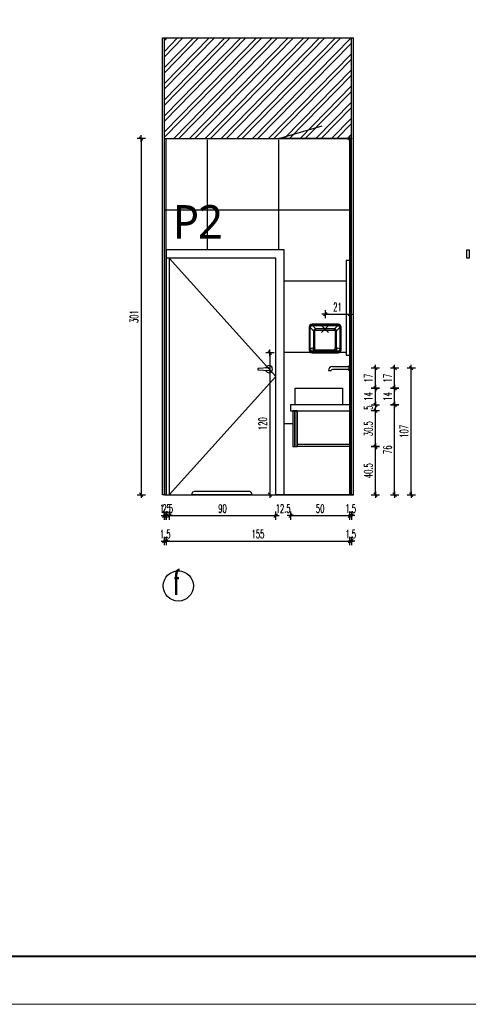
# Model space of a CAD drawing. Header units: centimetres. Extents: x -15121 to 30567, y -60641 to 0.
# Tile 50 of 256: x 4312 to 4691, y -27541 to -26709. Entities that reach past the tile are written whole.
import ezdxf

# ---------------------------------------------------------------- set-up
doc = ezdxf.new("R2010")
doc.units = ezdxf.units.CM
doc.header["$LTSCALE"] = 60
doc.layers.add('A Obramowanie', color=7, linetype='Continuous', lineweight=15, plot=False)
doc.layers.add('A Ramka', color=5, linetype='Continuous', lineweight=40)
doc.layers.add('AIKA tabelka ogólna 25', color=7, linetype='Continuous', lineweight=20)
for name, color, linetype in [('AIKA floorboxy3', 8, 'Continuous'), ('AIKA oznaczenia okładzin', 5, 'Continuous'), ('AIKA oznaczenia widoków', 30, 'Continuous'), ('AIKA powierzchnie', 6, 'Continuous'), ('AIKA sufity podwieszane', 8, 'Continuous'), ('AIKA TYNK', 5, 'Continuous'), ('AIKA widoki wymiarowanie', 7, 'Continuous'), ('AIKA widokowe', 7, 'Continuous'), ('widokowe', 7, 'Continuous')]:
    doc.layers.add(name, color=color, linetype=linetype)
doc.styles.add('Annotative', font='arial.ttf')
doc.styles.add('RomanS', font='romans.shx')
doc.styles.add('SŁAWKA', font='simplex.shx', dxfattribs={"height": 12.5})
doc.styles.add('wymiar', font='txt.shx', dxfattribs={"width": 0.6})
doc.dimstyles.new('Dwudziestka', dxfattribs={"dimtxt": 7, "dimasz": 0.7, "dimexe": 5, "dimexo": 0, "dimgap": 2.5, "dimtad": 1, "dimtoh": 1, "dimdec": 3, "dimrnd": 0.5, "dimdsep": 46, "dimtxsty": 'wymiar', "dimblk": 'znacznik', "dimcen": 0, "dimdle": 5, "dimse1": 1, "dimse2": 1, "dimclrd": 256, "dimclre": 256, "dimclrt": 256, "dimadec": 0, "dimazin": 0, "dimtfac": 0.4, "dimtdec": 3, "dimtix": 1, "dimtofl": 0, "dimtmove": 2, "dimatfit": 3, "dimldrblk": 'znacznik', "dimfxl": 1, "dimtolj": 1, "dimarcsym": 0})

# ---------------------------------------------------------------- blocks, each defined once
blk = doc.blocks.new('4rrrrrrrrrrrrrrrt')
at = {"layer": 'widokowe'}
for p, q in [((90613.38, 23088.93), (90615.78, 23088.93)), ((90613.38, 23088.93), (90615.78, 23088.93)), ((90631.38, 23091.11), (90630.87, 23091.11)), ((90631.38, 23091.11), (90630.87, 23091.11))]:
    blk.add_line(p, q, dxfattribs=at)
blk.add_lwpolyline([(90616.76, 23092.31), (90630.87, 23092.31), (90630.87, 23089.91), (90616.76, 23089.91)], dxfattribs=at)
blk.add_lwpolyline([(90616.76, 23092.31), (90630.87, 23092.31), (90630.87, 23089.91), (90616.76, 23089.91)], dxfattribs=at)
blk.add_lwpolyline([(90631.38, 23093.31), (90631.38, 23088.91), (90630.87, 23088.91), (90630.87, 23093.31)], close=True, dxfattribs=at)
blk.add_lwpolyline([(90631.38, 23093.31), (90631.38, 23088.91), (90630.87, 23088.91), (90630.87, 23093.31)], close=True, dxfattribs=at)
for radius in [3.38, 3.38, 0.979, 0.979]:
    blk.add_arc((90616.76, 23088.93), radius, 90, 180, dxfattribs=at)
blk = doc.blocks.new('SL suszarka do rąk przód')
at = {"layer": 'AIKA widokowe', "extrusion": (0, 1, 0)}
for p, q in [((-13.5, 2.38), (-13.5, -16.63)), ((-13.5, 2.38), (-12.98, 1.85)), ((-12.98, 1.85), (-12.98, -15.64)), ((-12.54, 1.85), (-12.98, 1.85)), ((-12.54, -15.64), (-12.54, 1.85)), ((-12.51, 2.11), (-9.69, -0.71)), ((-10.48, 4.35), (-11, 4.87)), ((11, 4.87), (-11, 4.87)), ((-7.92, 1.06), (-10.74, 3.88)), ((10.48, 4.35), (-10.48, 4.35)), ((-10.48, 3.91), (-10.48, 4.35)), ((-10.48, 3.91), (10.48, 3.91)), ((7.92, 1.06), (-7.92, 1.06)), ((-7.92, 0), (-7.92, 1.06)), ((-7.92, 0), (7.92, 0)), ((10.74, 3.88), (7.92, 1.06)), ((7.92, 0), (7.92, 1.06)), ((9.69, -0.71), (12.51, 2.11)), ((11, 4.87), (10.48, 4.35)), ((10.48, 3.91), (10.48, 4.35)), ((12.54, 1.85), (12.54, -15.64)), ((12.54, 1.85), (12.98, 1.85)), ((12.98, 1.85), (13.5, 2.38)), ((12.98, -15.64), (12.98, 1.85)), ((13.5, -16.63), (13.5, 2.38)), ((-9.69, -0.71), (-9.69, -15.08)), ((-8.63, -0.71), (-9.69, -0.71)), ((-8.63, -15.08), (-8.63, -0.71)), ((8.63, -0.71), (8.63, -15.08)), ((8.63, -0.71), (9.69, -0.71)), ((9.69, -15.08), (9.69, -0.71)), ((-12.98, -15.64), (-13.5, -16.63)), ((-12.98, -15.64), (-12.54, -15.64)), ((-9.69, -15.08), (-12.52, -15.85)), ((-8.6, -16.58), (-9.97, -16.58)), ((-9.69, -15.08), (-8.63, -15.08)), ((-8.6, -16.58), (-8.6, -15.27)), ((-8.6, -16.58), (8.6, -16.58)), ((-8.6, -18.08), (-8.6, -16.58)), ((8.6, -16.58), (8.6, -15.27)), ((8.6, -18.08), (8.6, -16.58)), ((8.6, -16.58), (9.97, -16.58)), ((9.69, -15.08), (8.63, -15.08)), ((12.52, -15.85), (9.69, -15.08)), ((12.98, -15.64), (12.54, -15.64)), ((13.5, -16.63), (12.98, -15.64)), ((-11.01, -19.13), (-10.48, -18.11)), ((-11.01, -19.13), (11.01, -19.13)), ((-9.95, -18.09), (-9.95, -18.05)), ((-9.31, -18.05), (-9.95, -18.05)), ((-9.95, -18.09), (-6, -18.09)), ((-8.6, -18.09), (-8.6, -18.08)), ((8.6, -18.08), (-8.6, -18.08)), ((-8.6, -18.09), (-6, -18.09)), ((-6, -18.08), (-6, -18.23)), ((-6, -18.23), (6, -18.23)), ((-6, -18.83), (-6, -18.23)), ((6, -18.83), (-6, -18.83)), ((-5, -18.33), (5, -18.33)), ((-5, -18.42), (-5, -18.33)), ((5, -18.42), (-5, -18.42)), ((-5, -18.44), (5, -18.44)), ((-5, -18.52), (-5, -18.44)), ((5, -18.52), (-5, -18.52)), ((-5, -18.54), (5, -18.54)), ((-5, -18.63), (-5, -18.54)), ((5, -18.63), (-5, -18.63)), ((-5, -18.65), (5, -18.65)), ((-5, -18.73), (-5, -18.65)), ((5, -18.73), (-5, -18.73)), ((5, -18.33), (5, -18.42)), ((5, -18.44), (5, -18.52)), ((5, -18.54), (5, -18.63)), ((5, -18.65), (5, -18.73)), ((6, -18.08), (6, -18.23)), ((6, -18.09), (9.95, -18.09)), ((6, -18.09), (8.6, -18.09)), ((6, -18.23), (6, -18.83)), ((8.6, -18.09), (8.6, -18.08)), ((9.95, -18.05), (9.31, -18.05)), ((9.95, -18.09), (9.95, -18.05)), ((10.48, -18.11), (11.01, -19.13))]:
    blk.add_line(p, q, dxfattribs=at)
at = {"layer": 'AIKA widokowe'}
for centre, start, end in [((-8.6, -16.58), 218.91584, 270), ((8.6, -16.58), 270, 321.08416)]:
    blk.add_arc(centre, 1.5, start, end, dxfattribs=at)
for centre, major_axis, ratio, start_param, end_param in [((-11, 2.37), (-1.77, 1.77), 0.997265, 5.499157, 7.067214), ((-10.43, 1.8), (-2.37, 0.98), 0.969849, 0.119906, 0.380336), ((-10.5, 1.87), (-1.77, -1.77), 0.983322, 4.18879, 5.235988), ((-11.49, 1.8), (-0.977, 0.435), 0.924938, 0.130215, 0.390645), ((-10.5, 1.87), (1.77, 1.77), 0.731373, 1.047198, 2.094395), ((-10.43, 1.8), (-0.98, 2.37), 0.969849, 5.90285, 6.16328), ((-10.43, 2.86), (-0.435, 0.977), 0.924938, 5.892541, 6.15297), ((-7.21, -1.41), (-1.84, 1.84), 0.96225, 5.759587, 6.806784), ((7.21, -1.41), (1.84, 1.84), 0.96225, 5.759587, 6.806784), ((10.43, 1.8), (0.98, 2.37), 0.969849, 0.119906, 0.380336), ((10.43, 2.86), (0.435, 0.977), 0.924938, 0.130215, 0.390645), ((10.5, 1.87), (1.77, -1.77), 0.731373, 1.047198, 2.094395), ((11, 2.37), (1.77, 1.77), 0.997265, 5.499157, 7.067214), ((10.5, 1.87), (-1.77, 1.77), 0.983322, 4.18879, 5.235988), ((11.49, 1.8), (0.977, 0.435), 0.924938, 5.892541, 6.15297), ((10.43, 1.8), (2.37, 0.98), 0.969849, 5.90285, 6.16328), ((-7.21, -1.41), (-1.22, 1.22), 0.57735, 5.759587, 6.806784), ((7.21, -1.41), (1.22, 1.22), 0.57735, 5.759587, 6.806784), ((-11, -16.62), (-1.17, -2.23), 0.993684, 5.197612, 6.763199), ((-10.43, -15.53), (-2.21, -1.34), 0.9544, 5.762539, 5.978988), ((-11.49, -15.53), (-0.906, -0.612), 0.888048, 5.743003, 5.959453), ((-7.21, -14.89), (0.65, -2.41), 0.992645, 4.526836, 4.620989), ((-10.7, -15.46), (-0.1, 1.5), 0.696845, 4.666099, 4.758679), ((-7.21, -14.89), (-1.39, -0.38), 0.694537, 6.097632, 6.284726), ((7.21, -14.89), (1.39, -0.38), 0.694537, 6.281644, 6.468739), ((10.7, -15.46), (-0.1, -1.5), 0.696845, 4.666099, 4.758679), ((7.21, -14.89), (0.65, 2.41), 0.992645, 4.803789, 4.897942), ((11, -16.62), (1.17, -2.23), 0.993684, 5.803172, 7.368759), ((11.49, -15.53), (0.906, -0.612), 0.888048, 0.323733, 0.540182), ((10.43, -15.53), (2.21, -1.34), 0.9544, 0.304197, 0.520647), ((-10.48, -16.62), (0.08, -1.5), 0.475588, 5.786165, 6.169797), ((-15.77, -17.21), (6.33, -0.88), 0.012004, 5.632562, 5.883854), ((-15.77, -18.7), (5.99, 0.59), 0.02337, 0.231971, 0.483262), ((15.77, -17.21), (-6.33, -0.88), 0.012004, 0.399331, 0.650623), ((15.77, -18.7), (-5.99, 0.59), 0.02337, 5.799923, 6.051214), ((10.48, -16.62), (-0.08, -1.5), 0.475588, 0.113388, 0.49702)]:
    blk.add_ellipse(centre, major_axis=major_axis, ratio=ratio, start_param=start_param, end_param=end_param, dxfattribs=at)
for points, knots in [([(-12.92, -16.17), (-12.88, -16.32), (-12.84, -16.47), (-12.71, -16.75), (-12.64, -16.89), (-12.46, -17.15), (-12.35, -17.28), (-12.12, -17.51), (-11.99, -17.61), (-11.74, -17.78), (-11.62, -17.84), (-11.38, -17.95), (-11.25, -18), (-11.03, -18.06), (-10.94, -18.07), (-10.8, -18.09), (-10.77, -18.1), (-10.64, -18.11), (-10.56, -18.11), (-10.48, -18.11)], [0, 0, 0, 0, 1.876173, 1.876173, 3.752344, 3.752344, 5.717322, 5.717322, 7.682297, 7.682297, 9.294009, 9.294009, 10.905719, 10.905719, 12.089721, 12.089721, 12.570876, 12.570876, 13.693377, 13.693377, 13.693377, 13.693377]), ([(-12.52, -15.85), (-12.49, -16), (-12.45, -16.15), (-12.36, -16.44), (-12.3, -16.58), (-12.15, -16.86), (-12.07, -16.99), (-11.89, -17.23), (-11.79, -17.34), (-11.6, -17.52), (-11.52, -17.6), (-11.34, -17.72), (-11.24, -17.78), (-11.09, -17.85), (-11.03, -17.88), (-10.94, -17.91), (-10.92, -17.92), (-10.84, -17.94), (-10.79, -17.95), (-10.74, -17.95)], [0, 0, 0, 0, 1.876173, 1.876173, 3.752344, 3.752344, 5.717322, 5.717322, 7.682297, 7.682297, 9.294009, 9.294009, 10.905719, 10.905719, 12.089721, 12.089721, 12.570876, 12.570876, 13.693377, 13.693377, 13.693377, 13.693377]), ([(-9.77, -17.52), (-9.83, -17.45), (-9.87, -17.38), (-9.94, -17.23), (-9.96, -17.16), (-10, -17.01), (-10.01, -16.92), (-10.01, -16.79), (-10.01, -16.75), (-9.99, -16.66), (-9.98, -16.62), (-9.97, -16.58)], [0, 0, 0, 0, 6.201626, 6.201626, 11.211766, 11.211766, 17.292338, 17.292338, 20.440615, 20.440615, 23.588892, 23.588892, 23.588892, 23.588892]), ([(-9.97, -16.58), (-9.96, -16.53), (-9.95, -16.47), (-9.93, -16.37), (-9.92, -16.32), (-9.89, -16.16), (-9.87, -16.06), (-9.85, -15.95), (-9.83, -15.9), (-9.82, -15.84), (-9.79, -15.73), (-9.77, -15.68), (-9.75, -15.6), (-9.74, -15.57), (-9.71, -15.52), (-9.7, -15.5), (-9.68, -15.47), (-9.66, -15.46), (-9.65, -15.46)], [0, 0, 0, 0, 2.010521, 2.010521, 4.021042, 4.021042, 8.042085, 8.042085, 8.042085, 10.252893, 10.252893, 12.463702, 12.463702, 13.729814, 13.729814, 14.995926, 14.995926, 16.084169, 16.084169, 16.084169, 16.084169]), ([(-9.65, -15.46), (-9.58, -15.45), (-9.51, -15.44), (-9.36, -15.42), (-9.27, -15.4), (-9.12, -15.38), (-9.06, -15.37), (-8.92, -15.34), (-8.85, -15.33), (-8.72, -15.3), (-8.66, -15.29), (-8.6, -15.27)], [-23.096042, -23.096042, -23.096042, -23.096042, -17.533585, -17.533585, -11.971137, -11.971137, -7.729414, -7.729414, -3.487701, -3.487701, 0.052111, 0.052111, 0.052111, 0.052111]), ([(9.65, -15.46), (9.58, -15.45), (9.51, -15.44), (9.36, -15.42), (9.27, -15.4), (9.12, -15.38), (9.06, -15.37), (8.92, -15.34), (8.85, -15.33), (8.72, -15.3), (8.66, -15.29), (8.6, -15.27)], [0, 0, 0, 0, 5.562457, 5.562457, 11.124905, 11.124905, 15.366628, 15.366628, 19.608341, 19.608341, 23.148153, 23.148153, 23.148153, 23.148153]), ([(9.97, -16.58), (9.96, -16.53), (9.95, -16.49), (9.94, -16.4), (9.93, -16.35), (9.9, -16.22), (9.88, -16.13), (9.86, -16), (9.85, -15.95), (9.82, -15.87), (9.81, -15.82), (9.79, -15.74), (9.78, -15.7), (9.76, -15.63), (9.75, -15.6), (9.73, -15.55), (9.72, -15.53), (9.7, -15.5), (9.69, -15.48), (9.67, -15.46), (9.66, -15.46), (9.65, -15.46)], [0, 0, 0, 0, 1.734232, 1.734232, 3.468463, 3.468463, 6.936927, 6.936927, 8.661037, 8.661037, 10.385146, 10.385146, 12.1295, 12.1295, 13.260534, 13.260534, 14.391568, 14.391568, 15.20605, 15.20605, 16.118734, 16.118734, 16.118734, 16.118734]), ([(9.77, -17.52), (9.82, -17.46), (9.87, -17.38), (9.95, -17.21), (9.98, -17.11), (10.01, -16.91), (10.01, -16.83), (10, -16.68), (9.99, -16.63), (9.97, -16.58)], [0, 0, 0, 0, 5.897541, 5.897541, 13.43152, 13.43152, 19.626065, 19.626065, 23.58833, 23.58833, 23.58833, 23.58833]), ([(12.92, -16.17), (12.91, -16.23), (12.89, -16.28), (12.82, -16.5), (12.76, -16.66), (12.6, -16.95), (12.51, -17.08), (12.31, -17.32), (12.2, -17.44), (12.01, -17.6), (11.93, -17.65), (11.76, -17.77), (11.66, -17.82), (11.46, -17.92), (11.37, -17.95), (11.19, -18.02), (11.09, -18.04), (10.9, -18.08), (10.81, -18.09), (10.63, -18.11), (10.55, -18.11), (10.48, -18.11)], [0, 0, 0, 0, 0.719649, 0.719649, 2.752571, 2.752571, 4.676322, 4.676322, 6.574977, 6.574977, 7.656146, 7.656146, 9.069544, 9.069544, 10.255413, 10.255413, 11.441285, 11.441285, 12.621448, 12.621448, 13.693286, 13.693286, 13.693286, 13.693286]), ([(12.52, -15.85), (12.51, -15.91), (12.5, -15.96), (12.44, -16.18), (12.39, -16.34), (12.27, -16.64), (12.2, -16.78), (12.04, -17.04), (11.95, -17.15), (11.81, -17.33), (11.75, -17.38), (11.62, -17.51), (11.54, -17.58), (11.4, -17.68), (11.33, -17.73), (11.2, -17.8), (11.13, -17.83), (11, -17.89), (10.94, -17.91), (10.84, -17.94), (10.79, -17.95), (10.74, -17.95)], [0, 0, 0, 0, 0.719649, 0.719649, 2.752571, 2.752571, 4.676322, 4.676322, 6.574977, 6.574977, 7.656146, 7.656146, 9.069544, 9.069544, 10.255413, 10.255413, 11.441285, 11.441285, 12.621448, 12.621448, 13.693286, 13.693286, 13.693286, 13.693286]), ([(-8.6, -18.09), (-8.63, -18.09), (-8.65, -18.09), (-8.7, -18.09), (-8.73, -18.09), (-8.8, -18.09), (-8.84, -18.08), (-8.91, -18.08), (-8.95, -18.08), (-9.04, -18.07), (-9.1, -18.07), (-9.2, -18.06), (-9.26, -18.05), (-9.31, -18.05)], [0, 0, 0, 0, 0.762636, 0.762636, 1.544364, 1.544364, 2.904401, 2.904401, 4.264438, 4.264438, 6.396656, 6.396656, 8.528875, 8.528875, 8.528875, 8.528875]), ([(8.6, -18.09), (8.62, -18.09), (8.64, -18.09), (8.68, -18.09), (8.71, -18.09), (8.76, -18.09), (8.79, -18.09), (8.85, -18.08), (8.88, -18.08), (8.95, -18.08), (8.98, -18.08), (9.05, -18.07), (9.09, -18.07), (9.17, -18.06), (9.21, -18.06), (9.27, -18.05), (9.29, -18.05), (9.31, -18.05)], [0, 0, 0, 0, 0.517905, 0.517905, 1.351582, 1.351582, 2.209722, 2.209722, 3.355565, 3.355565, 4.595511, 4.595511, 6.020355, 6.020355, 7.752847, 7.752847, 8.517558, 8.517558, 8.517558, 8.517558])]:
    blk.add_open_spline(points, degree=3, knots=knots, dxfattribs=at)
blk = doc.blocks.new('znacznik')
at = {"color": 0}
for points in [[(-4, 0), (4, 0)], [(0, -5), (0, 5)]]:
    blk.add_lwpolyline(points, dxfattribs=at)
at = {"color": 1}
blk.add_lwpolyline([(-2.1, -2.1), (2.1, 2.1)], dxfattribs=at)
blk = doc.blocks.new('*D6718')
at = {"layer": 'AIKA widoki wymiarowanie', "lineweight": -2, "transparency": 16777216}
for p, q in [((4433.24, -27128.1), (4432.54, -27128.1)), ((4436.14, -27128.1), (4436.84, -27128.1))]:
    blk.add_line(p, q, dxfattribs=at)
at = {"layer": 'Defpoints', "color": 0, "transparency": 16777216}
for p in [(4433.94, -27110.38), (4435.44, -27110.38), (4435.44, -27128.1)]:
    blk.add_point(p, dxfattribs=at)
at = {"layer": 'AIKA widoki wymiarowanie', "lineweight": -2, "transparency": 16777216, "xscale": 0.7, "yscale": 0.7, "zscale": 0.7}
blk.add_blockref('znacznik', (4433.94, -27128.1), dxfattribs=at)
at = {"layer": 'AIKA widoki wymiarowanie', "lineweight": -2, "transparency": 16777216, "xscale": 0.7, "yscale": 0.7, "zscale": 0.7, "rotation": 180}
blk.add_blockref('znacznik', (4435.44, -27128.1), dxfattribs=at)
at = {"layer": 'AIKA widoki wymiarowanie', "transparency": 16777216, "insert": (4434.69, -27122.1), "char_height": 7, "attachment_point": 5, "style": 'wymiar'}
blk.add_mtext('\\A1;1.5', dxfattribs=at)
blk = doc.blocks.new('*D6719')
at = {"layer": 'AIKA widoki wymiarowanie', "lineweight": -2, "transparency": 16777216}
for p, q in [((4434.74, -27128.1), (4434.04, -27128.1)), ((4438.63, -27128.1), (4439.33, -27128.1))]:
    blk.add_line(p, q, dxfattribs=at)
at = {"layer": 'Defpoints', "color": 0, "transparency": 16777216}
for p in [(4435.44, -27110.38), (4437.93, -27110.38), (4437.93, -27128.1)]:
    blk.add_point(p, dxfattribs=at)
at = {"layer": 'AIKA widoki wymiarowanie', "lineweight": -2, "transparency": 16777216, "xscale": 0.7, "yscale": 0.7, "zscale": 0.7}
blk.add_blockref('znacznik', (4435.44, -27128.1), dxfattribs=at)
at = {"layer": 'AIKA widoki wymiarowanie', "lineweight": -2, "transparency": 16777216, "xscale": 0.7, "yscale": 0.7, "zscale": 0.7, "rotation": 180}
blk.add_blockref('znacznik', (4437.93, -27128.1), dxfattribs=at)
at = {"layer": 'AIKA widoki wymiarowanie', "transparency": 16777216, "insert": (4436.69, -27122.1), "char_height": 7, "attachment_point": 5, "style": 'wymiar'}
blk.add_mtext('\\A1;2.5', dxfattribs=at)
blk = doc.blocks.new('*D6720')
at = {"layer": 'AIKA widoki wymiarowanie', "lineweight": -2, "transparency": 16777216}
blk.add_line((4438.63, -27128.1), (4527.23, -27128.1), dxfattribs=at)
at = {"layer": 'Defpoints', "color": 0, "transparency": 16777216}
for p in [(4437.93, -27110.38), (4527.93, -27110.38), (4527.93, -27128.1)]:
    blk.add_point(p, dxfattribs=at)
at = {"layer": 'AIKA widoki wymiarowanie', "lineweight": -2, "transparency": 16777216, "xscale": 0.7, "yscale": 0.7, "zscale": 0.7, "rotation": 180}
blk.add_blockref('znacznik', (4437.93, -27128.1), dxfattribs=at)
at = {"layer": 'AIKA widoki wymiarowanie', "lineweight": -2, "transparency": 16777216, "xscale": 0.7, "yscale": 0.7, "zscale": 0.7}
blk.add_blockref('znacznik', (4527.93, -27128.1), dxfattribs=at)
at = {"layer": 'AIKA widoki wymiarowanie', "transparency": 16777216, "insert": (4482.93, -27122.1), "char_height": 7, "attachment_point": 5, "style": 'wymiar'}
blk.add_mtext('\\A1;90', dxfattribs=at)
blk = doc.blocks.new('*D6721')
at = {"layer": 'AIKA widoki wymiarowanie', "lineweight": -2, "transparency": 16777216}
for p, q in [((4527.23, -27128.1), (4526.53, -27128.1)), ((4541.14, -27128.1), (4541.84, -27128.1))]:
    blk.add_line(p, q, dxfattribs=at)
at = {"layer": 'Defpoints', "color": 0, "transparency": 16777216}
for p in [(4540.44, -27039.38), (4527.93, -27110.38), (4540.44, -27128.1)]:
    blk.add_point(p, dxfattribs=at)
at = {"layer": 'AIKA widoki wymiarowanie', "lineweight": -2, "transparency": 16777216, "xscale": 0.7, "yscale": 0.7, "zscale": 0.7}
blk.add_blockref('znacznik', (4527.93, -27128.1), dxfattribs=at)
at = {"layer": 'AIKA widoki wymiarowanie', "lineweight": -2, "transparency": 16777216, "xscale": 0.7, "yscale": 0.7, "zscale": 0.7, "rotation": 180}
blk.add_blockref('znacznik', (4540.44, -27128.1), dxfattribs=at)
at = {"layer": 'AIKA widoki wymiarowanie', "transparency": 16777216, "insert": (4534.19, -27122.1), "char_height": 7, "attachment_point": 5, "style": 'wymiar'}
blk.add_mtext('\\A1;12.5', dxfattribs=at)
blk = doc.blocks.new('*D6722')
at = {"layer": 'AIKA widoki wymiarowanie', "lineweight": -2, "transparency": 16777216}
blk.add_line((4541.14, -27128.1), (4589.74, -27128.1), dxfattribs=at)
at = {"layer": 'Defpoints', "color": 0, "transparency": 16777216}
for p in [(4540.44, -27039.38), (4590.44, -27110.38), (4590.44, -27128.1)]:
    blk.add_point(p, dxfattribs=at)
at = {"layer": 'AIKA widoki wymiarowanie', "lineweight": -2, "transparency": 16777216, "xscale": 0.7, "yscale": 0.7, "zscale": 0.7, "rotation": 180}
blk.add_blockref('znacznik', (4540.44, -27128.1), dxfattribs=at)
at = {"layer": 'AIKA widoki wymiarowanie', "lineweight": -2, "transparency": 16777216, "xscale": 0.7, "yscale": 0.7, "zscale": 0.7}
blk.add_blockref('znacznik', (4590.44, -27128.1), dxfattribs=at)
at = {"layer": 'AIKA widoki wymiarowanie', "transparency": 16777216, "insert": (4565.44, -27122.1), "char_height": 7, "attachment_point": 5, "style": 'wymiar'}
blk.add_mtext('\\A1;50', dxfattribs=at)
blk = doc.blocks.new('*D6723')
at = {"layer": 'AIKA widoki wymiarowanie', "lineweight": -2, "transparency": 16777216}
for p, q in [((4589.74, -27128.1), (4589.04, -27128.1)), ((4592.64, -27128.1), (4593.34, -27128.1))]:
    blk.add_line(p, q, dxfattribs=at)
at = {"layer": 'Defpoints', "color": 0, "transparency": 16777216}
for p in [(4590.44, -27110.38), (4591.94, -27110.38), (4591.94, -27128.1)]:
    blk.add_point(p, dxfattribs=at)
at = {"layer": 'AIKA widoki wymiarowanie', "lineweight": -2, "transparency": 16777216, "xscale": 0.7, "yscale": 0.7, "zscale": 0.7}
blk.add_blockref('znacznik', (4590.44, -27128.1), dxfattribs=at)
at = {"layer": 'AIKA widoki wymiarowanie', "lineweight": -2, "transparency": 16777216, "xscale": 0.7, "yscale": 0.7, "zscale": 0.7, "rotation": 180}
blk.add_blockref('znacznik', (4591.94, -27128.1), dxfattribs=at)
at = {"layer": 'AIKA widoki wymiarowanie', "transparency": 16777216, "insert": (4591.19, -27122.1), "char_height": 7, "attachment_point": 5, "style": 'wymiar'}
blk.add_mtext('\\A1;1.5', dxfattribs=at)
blk = doc.blocks.new('*D6699')
at = {"layer": 'AIKA widoki wymiarowanie', "lineweight": -2, "transparency": 16777216}
for p, q in [((4433.24, -27149.65), (4432.54, -27149.65)), ((4436.14, -27149.65), (4436.84, -27149.65))]:
    blk.add_line(p, q, dxfattribs=at)
at = {"layer": 'Defpoints', "color": 0, "transparency": 16777216}
for p in [(4433.94, -27110.38), (4435.44, -27110.38), (4435.44, -27149.65)]:
    blk.add_point(p, dxfattribs=at)
at = {"layer": 'AIKA widoki wymiarowanie', "lineweight": -2, "transparency": 16777216, "xscale": 0.7, "yscale": 0.7, "zscale": 0.7}
blk.add_blockref('znacznik', (4433.94, -27149.65), dxfattribs=at)
at = {"layer": 'AIKA widoki wymiarowanie', "lineweight": -2, "transparency": 16777216, "xscale": 0.7, "yscale": 0.7, "zscale": 0.7, "rotation": 180}
blk.add_blockref('znacznik', (4435.44, -27149.65), dxfattribs=at)
at = {"layer": 'AIKA widoki wymiarowanie', "transparency": 16777216, "insert": (4434.69, -27143.65), "char_height": 7, "attachment_point": 5, "style": 'wymiar'}
blk.add_mtext('\\A1;1.5', dxfattribs=at)
blk = doc.blocks.new('*D6700')
at = {"layer": 'AIKA widoki wymiarowanie', "lineweight": -2, "transparency": 16777216}
blk.add_line((4436.14, -27149.65), (4589.74, -27149.65), dxfattribs=at)
at = {"layer": 'Defpoints', "color": 0, "transparency": 16777216}
for p in [(4435.44, -27110.38), (4590.44, -27110.38), (4590.44, -27149.65)]:
    blk.add_point(p, dxfattribs=at)
at = {"layer": 'AIKA widoki wymiarowanie', "lineweight": -2, "transparency": 16777216, "xscale": 0.7, "yscale": 0.7, "zscale": 0.7, "rotation": 180}
blk.add_blockref('znacznik', (4435.44, -27149.65), dxfattribs=at)
at = {"layer": 'AIKA widoki wymiarowanie', "lineweight": -2, "transparency": 16777216, "xscale": 0.7, "yscale": 0.7, "zscale": 0.7}
blk.add_blockref('znacznik', (4590.44, -27149.65), dxfattribs=at)
at = {"layer": 'AIKA widoki wymiarowanie', "transparency": 16777216, "insert": (4512.94, -27143.65), "char_height": 7, "attachment_point": 5, "style": 'wymiar'}
blk.add_mtext('\\A1;155', dxfattribs=at)
blk = doc.blocks.new('*D6701')
at = {"layer": 'AIKA widoki wymiarowanie', "lineweight": -2, "transparency": 16777216}
for p, q in [((4589.74, -27149.65), (4589.04, -27149.65)), ((4592.64, -27149.65), (4593.34, -27149.65))]:
    blk.add_line(p, q, dxfattribs=at)
at = {"layer": 'Defpoints', "color": 0, "transparency": 16777216}
for p in [(4590.44, -27110.38), (4591.94, -27110.38), (4591.94, -27149.65)]:
    blk.add_point(p, dxfattribs=at)
at = {"layer": 'AIKA widoki wymiarowanie', "lineweight": -2, "transparency": 16777216, "xscale": 0.7, "yscale": 0.7, "zscale": 0.7}
blk.add_blockref('znacznik', (4590.44, -27149.65), dxfattribs=at)
at = {"layer": 'AIKA widoki wymiarowanie', "lineweight": -2, "transparency": 16777216, "xscale": 0.7, "yscale": 0.7, "zscale": 0.7, "rotation": 180}
blk.add_blockref('znacznik', (4591.94, -27149.65), dxfattribs=at)
at = {"layer": 'AIKA widoki wymiarowanie', "transparency": 16777216, "insert": (4591.19, -27143.65), "char_height": 7, "attachment_point": 5, "style": 'wymiar'}
blk.add_mtext('\\A1;1.5', dxfattribs=at)
blk = doc.blocks.new('*D6724')
at = {"layer": 'AIKA widoki wymiarowanie', "lineweight": -2, "transparency": 16777216}
blk.add_line((4612.11, -27109.68), (4612.11, -27070.48), dxfattribs=at)
at = {"layer": 'Defpoints', "color": 0, "transparency": 16777216}
for p in [(4571.05, -27069.78), (4612.11, -27069.78), (4575.41, -27110.38)]:
    blk.add_point(p, dxfattribs=at)
at = {"layer": 'AIKA widoki wymiarowanie', "lineweight": -2, "transparency": 16777216, "xscale": 0.7, "yscale": 0.7, "zscale": 0.7}
for p, rotation in [((4612.11, -27069.78), 90), ((4612.11, -27110.38), 270)]:
    blk.add_blockref('znacznik', p, dxfattribs=dict(at, rotation=rotation))
at = {"layer": 'AIKA widoki wymiarowanie', "transparency": 16777216, "insert": (4606.11, -27090.08), "char_height": 7, "attachment_point": 5, "rotation": 90, "style": 'wymiar'}
blk.add_mtext('\\A1;40.5', dxfattribs=at)
blk = doc.blocks.new('*D6725')
at = {"layer": 'AIKA widoki wymiarowanie', "lineweight": -2, "transparency": 16777216}
blk.add_line((4612.11, -27069.08), (4612.11, -27040.08), dxfattribs=at)
at = {"layer": 'Defpoints', "color": 0, "transparency": 16777216}
for p in [(4590.44, -27039.38), (4612.11, -27039.38), (4571.05, -27069.78)]:
    blk.add_point(p, dxfattribs=at)
at = {"layer": 'AIKA widoki wymiarowanie', "lineweight": -2, "transparency": 16777216, "xscale": 0.7, "yscale": 0.7, "zscale": 0.7}
for p, rotation in [((4612.11, -27039.38), 90), ((4612.11, -27069.78), 270)]:
    blk.add_blockref('znacznik', p, dxfattribs=dict(at, rotation=rotation))
at = {"layer": 'AIKA widoki wymiarowanie', "transparency": 16777216, "insert": (4606.11, -27054.58), "char_height": 7, "attachment_point": 5, "rotation": 90, "style": 'wymiar'}
blk.add_mtext('\\A1;30.5', dxfattribs=at)
blk = doc.blocks.new('*D6726')
at = {"layer": 'AIKA widoki wymiarowanie', "lineweight": -2, "transparency": 16777216}
for p, q in [((4612.11, -27033.68), (4612.11, -27032.98)), ((4612.11, -27040.08), (4612.11, -27040.78))]:
    blk.add_line(p, q, dxfattribs=at)
at = {"layer": 'Defpoints', "color": 0, "transparency": 16777216}
for p in [(4590.44, -27034.38), (4612.11, -27034.38), (4590.44, -27039.38)]:
    blk.add_point(p, dxfattribs=at)
at = {"layer": 'AIKA widoki wymiarowanie', "lineweight": -2, "transparency": 16777216, "xscale": 0.7, "yscale": 0.7, "zscale": 0.7}
for p, rotation in [((4612.11, -27034.38), 270), ((4612.11, -27039.38), 90)]:
    blk.add_blockref('znacznik', p, dxfattribs=dict(at, rotation=rotation))
at = {"layer": 'AIKA widoki wymiarowanie', "transparency": 16777216, "insert": (4606.11, -27036.88), "char_height": 7, "attachment_point": 5, "rotation": 90, "style": 'wymiar'}
blk.add_mtext('\\A1;5', dxfattribs=at)
blk = doc.blocks.new('*D6727')
at = {"layer": 'AIKA widoki wymiarowanie', "lineweight": -2, "transparency": 16777216}
blk.add_line((4612.11, -27033.68), (4612.11, -27021.08), dxfattribs=at)
at = {"layer": 'Defpoints', "color": 0, "transparency": 16777216}
for p in [(4584.31, -27020.38), (4612.11, -27020.38), (4590.44, -27034.38)]:
    blk.add_point(p, dxfattribs=at)
at = {"layer": 'AIKA widoki wymiarowanie', "lineweight": -2, "transparency": 16777216, "xscale": 0.7, "yscale": 0.7, "zscale": 0.7}
for p, rotation in [((4612.11, -27020.38), 90), ((4612.11, -27034.38), 270)]:
    blk.add_blockref('znacznik', p, dxfattribs=dict(at, rotation=rotation))
at = {"layer": 'AIKA widoki wymiarowanie', "transparency": 16777216, "insert": (4606.11, -27027.38), "char_height": 7, "attachment_point": 5, "rotation": 90, "style": 'wymiar'}
blk.add_mtext('\\A1;14', dxfattribs=at)
blk = doc.blocks.new('*D6728')
at = {"layer": 'AIKA widoki wymiarowanie', "lineweight": -2, "transparency": 16777216}
blk.add_line((4612.11, -27019.68), (4612.11, -27004.08), dxfattribs=at)
at = {"layer": 'Defpoints', "color": 0, "transparency": 16777216}
for p in [(4590.44, -27003.38), (4612.11, -27003.38), (4584.31, -27020.38)]:
    blk.add_point(p, dxfattribs=at)
at = {"layer": 'AIKA widoki wymiarowanie', "lineweight": -2, "transparency": 16777216, "xscale": 0.7, "yscale": 0.7, "zscale": 0.7}
for p, rotation in [((4612.11, -27003.38), 90), ((4612.11, -27020.38), 270)]:
    blk.add_blockref('znacznik', p, dxfattribs=dict(at, rotation=rotation))
at = {"layer": 'AIKA widoki wymiarowanie', "transparency": 16777216, "insert": (4606.11, -27011.88), "char_height": 7, "attachment_point": 5, "rotation": 90, "style": 'wymiar'}
blk.add_mtext('\\A1;17', dxfattribs=at)
blk = doc.blocks.new('*D6729')
at = {"layer": 'AIKA widoki wymiarowanie', "lineweight": -2, "transparency": 16777216}
blk.add_line((4522.98, -26991.08), (4522.98, -27109.68), dxfattribs=at)
at = {"layer": 'Defpoints', "color": 0, "transparency": 16777216}
for p in [(4569.62, -26990.38), (4522.98, -27110.38), (4569.62, -27110.38)]:
    blk.add_point(p, dxfattribs=at)
at = {"layer": 'AIKA widoki wymiarowanie', "lineweight": -2, "transparency": 16777216, "xscale": 0.7, "yscale": 0.7, "zscale": 0.7}
for p, rotation in [((4522.98, -26990.38), 90), ((4522.98, -27110.38), 270)]:
    blk.add_blockref('znacznik', p, dxfattribs=dict(at, rotation=rotation))
at = {"layer": 'AIKA widoki wymiarowanie', "transparency": 16777216, "insert": (4516.98, -27050.38), "char_height": 7, "attachment_point": 5, "rotation": 90, "style": 'wymiar'}
blk.add_mtext('\\A1;120', dxfattribs=at)
blk = doc.blocks.new('*D6730')
at = {"layer": 'AIKA widoki wymiarowanie', "lineweight": -2, "transparency": 16777216}
blk.add_line((4570.32, -26957.8), (4589.74, -26957.8), dxfattribs=at)
at = {"layer": 'Defpoints', "color": 0, "transparency": 16777216}
for p in [(4590.44, -26957.8), (4569.62, -26990.38), (4590.44, -26990.38)]:
    blk.add_point(p, dxfattribs=at)
at = {"layer": 'AIKA widoki wymiarowanie', "lineweight": -2, "transparency": 16777216, "xscale": 0.7, "yscale": 0.7, "zscale": 0.7, "rotation": 180}
blk.add_blockref('znacznik', (4569.62, -26957.8), dxfattribs=at)
at = {"layer": 'AIKA widoki wymiarowanie', "lineweight": -2, "transparency": 16777216, "xscale": 0.7, "yscale": 0.7, "zscale": 0.7}
blk.add_blockref('znacznik', (4590.44, -26957.8), dxfattribs=at)
at = {"layer": 'AIKA widoki wymiarowanie', "transparency": 16777216, "insert": (4580.03, -26951.8), "char_height": 7, "attachment_point": 5, "style": 'wymiar'}
blk.add_mtext('\\A1;21', dxfattribs=at)
blk = doc.blocks.new('*D6731')
at = {"layer": 'AIKA widoki wymiarowanie', "lineweight": -2, "transparency": 16777216}
blk.add_line((4628.33, -27109.68), (4628.33, -27035.08), dxfattribs=at)
at = {"layer": 'Defpoints', "color": 0, "transparency": 16777216}
for p in [(4584.31, -27034.38), (4628.33, -27034.38), (4578.48, -27110.38)]:
    blk.add_point(p, dxfattribs=at)
at = {"layer": 'AIKA widoki wymiarowanie', "lineweight": -2, "transparency": 16777216, "xscale": 0.7, "yscale": 0.7, "zscale": 0.7}
for p, rotation in [((4628.33, -27034.38), 90), ((4628.33, -27110.38), 270)]:
    blk.add_blockref('znacznik', p, dxfattribs=dict(at, rotation=rotation))
at = {"layer": 'AIKA widoki wymiarowanie', "transparency": 16777216, "insert": (4622.33, -27072.38), "char_height": 7, "attachment_point": 5, "rotation": 90, "style": 'wymiar'}
blk.add_mtext('\\A1;76', dxfattribs=at)
blk = doc.blocks.new('*D6732')
at = {"layer": 'AIKA widoki wymiarowanie', "lineweight": -2, "transparency": 16777216}
blk.add_line((4628.33, -27033.68), (4628.33, -27021.08), dxfattribs=at)
at = {"layer": 'Defpoints', "color": 0, "transparency": 16777216}
for p in [(4584.31, -27020.38), (4628.33, -27020.38), (4584.31, -27034.38)]:
    blk.add_point(p, dxfattribs=at)
at = {"layer": 'AIKA widoki wymiarowanie', "lineweight": -2, "transparency": 16777216, "xscale": 0.7, "yscale": 0.7, "zscale": 0.7}
for p, rotation in [((4628.33, -27020.38), 90), ((4628.33, -27034.38), 270)]:
    blk.add_blockref('znacznik', p, dxfattribs=dict(at, rotation=rotation))
at = {"layer": 'AIKA widoki wymiarowanie', "transparency": 16777216, "insert": (4622.33, -27027.38), "char_height": 7, "attachment_point": 5, "rotation": 90, "style": 'wymiar'}
blk.add_mtext('\\A1;14', dxfattribs=at)
blk = doc.blocks.new('*D6702')
at = {"layer": 'AIKA widoki wymiarowanie', "lineweight": -2, "transparency": 16777216}
blk.add_line((4628.33, -27019.68), (4628.33, -27004.08), dxfattribs=at)
at = {"layer": 'Defpoints', "color": 0, "transparency": 16777216}
for p in [(4590.44, -27003.38), (4628.33, -27003.38), (4584.31, -27020.38)]:
    blk.add_point(p, dxfattribs=at)
at = {"layer": 'AIKA widoki wymiarowanie', "lineweight": -2, "transparency": 16777216, "xscale": 0.7, "yscale": 0.7, "zscale": 0.7}
for p, rotation in [((4628.33, -27003.38), 90), ((4628.33, -27020.38), 270)]:
    blk.add_blockref('znacznik', p, dxfattribs=dict(at, rotation=rotation))
at = {"layer": 'AIKA widoki wymiarowanie', "transparency": 16777216, "insert": (4622.33, -27011.88), "char_height": 7, "attachment_point": 5, "rotation": 90, "style": 'wymiar'}
blk.add_mtext('\\A1;17', dxfattribs=at)
blk = doc.blocks.new('*D6703')
at = {"layer": 'AIKA widoki wymiarowanie', "lineweight": -2, "transparency": 16777216}
blk.add_line((4642.34, -27109.68), (4642.34, -27004.08), dxfattribs=at)
at = {"layer": 'Defpoints', "color": 0, "transparency": 16777216}
for p in [(4590.44, -27003.38), (4642.34, -27003.38), (4590.44, -27110.38)]:
    blk.add_point(p, dxfattribs=at)
at = {"layer": 'AIKA widoki wymiarowanie', "lineweight": -2, "transparency": 16777216, "xscale": 0.7, "yscale": 0.7, "zscale": 0.7}
for p, rotation in [((4642.34, -27003.38), 90), ((4642.34, -27110.38), 270)]:
    blk.add_blockref('znacznik', p, dxfattribs=dict(at, rotation=rotation))
at = {"layer": 'AIKA widoki wymiarowanie', "transparency": 16777216, "insert": (4636.34, -27056.88), "char_height": 7, "attachment_point": 5, "rotation": 90, "style": 'wymiar'}
blk.add_mtext('\\A1;107', dxfattribs=at)
blk = doc.blocks.new('*D6733')
at = {"layer": 'AIKA widoki wymiarowanie', "lineweight": -2, "transparency": 16777216}
blk.add_line((4414.39, -26810.08), (4414.39, -27109.68), dxfattribs=at)
at = {"layer": 'Defpoints', "color": 0, "transparency": 16777216}
for p in [(4512.94, -26809.38), (4414.39, -27110.38), (4512.94, -27110.38)]:
    blk.add_point(p, dxfattribs=at)
at = {"layer": 'AIKA widoki wymiarowanie', "lineweight": -2, "transparency": 16777216, "xscale": 0.7, "yscale": 0.7, "zscale": 0.7}
for p, rotation in [((4414.39, -26809.38), 90), ((4414.39, -27110.38), 270)]:
    blk.add_blockref('znacznik', p, dxfattribs=dict(at, rotation=rotation))
at = {"layer": 'AIKA widoki wymiarowanie', "transparency": 16777216, "insert": (4408.39, -26959.88), "char_height": 7, "attachment_point": 5, "rotation": 90, "style": 'wymiar'}
blk.add_mtext('\\A1;301', dxfattribs=at)

msp = doc.modelspace()

# ---------------------------------------------------------------- hatches: boundary and pattern name
at = {"layer": 'AIKA sufity podwieszane', "transparency": 33554610}
h = msp.add_hatch(dxfattribs=at)
h.set_pattern_fill('ANSI32', color=8, angle=0.6)
h.set_pattern_definition([(45.6, (-6699.418, 2e-11), (-6.8053523, 6.6642933), []), (45.6, (-6694.928, 0.047), (-6.8053523, 6.6642933), [])])
h.paths.add_polyline_path([(4591.9365, -26724.3753), (4433.9365, -26724.3753), (4433.9365, -26809.3753), (4588.9365, -26809.3753, -1), (4591.9365, -26809.3753)])

# ---------------------------------------------------------------- linework, layer by layer
at = {"layer": 'A Obramowanie', "transparency": 33554610}
msp.add_lwpolyline([(5922.788, -27541.1294), (3689.6487, -27541.1294), (3689.6487, -25975.0194), (5922.788, -25975.0194)], close=True, dxfattribs=at)
at = {"layer": 'A Ramka', "transparency": 33554610}
msp.add_lwpolyline([(5885.193, -26015.5744), (3727.2437, -26015.5744), (3727.2437, -27500.5744), (5885.193, -27500.5744)], close=True, dxfattribs=at)
at = {"layer": 'AIKA floorboxy3'}
for p, q in [((4572.5924, -26967.3328), (4566.6211, -26973.2753)), ((4566.6498, -26967.3328), (4572.6211, -26973.2753))]:
    msp.add_line(p, q, dxfattribs=at)
at = {"layer": 'AIKA oznaczenia widoków'}
msp.add_circle((4445.6829, -27187.5307), 12.7586, dxfattribs=at)
at = {"layer": 'AIKA powierzchnie', "color": 2}
msp.add_lwpolyline([(4435.4365, -26809.3753), (4590.4365, -26809.3753), (4590.4365, -27110.3753), (4527.9346, -27110.3753), (4527.9346, -26910.3753), (4435.4365, -26910.3753)], close=True, dxfattribs=at)
at = {"layer": 'AIKA TYNK'}
for p, q in [((4433.9365, -27110.3753), (4433.9365, -26724.3753)), ((4433.9365, -26724.3753), (4591.9365, -26724.3753)), ((4591.9365, -27110.3753), (4591.9365, -26724.3753)), ((4433.9365, -26809.3753), (4591.9365, -26809.3753)), ((4433.9365, -27110.3753), (4591.9365, -27110.3753))]:
    msp.add_line(p, q, dxfattribs=at)
at = {"layer": 'AIKA widokowe', "color": 8}
for p, q in [((4432.4365, -27110.3753), (4432.4365, -26724.3753)), ((4432.4365, -26724.3753), (4433.9365, -26724.3753)), ((4591.9365, -26724.3753), (4593.4705, -26724.3753)), ((4593.4705, -27110.3753), (4593.4705, -26724.3753)), ((4470.0365, -26810.3753), (4470.0365, -26903.3753)), ((4530.2365, -26810.3753), (4530.2365, -26903.3753)), ((4433.9365, -26869.5753), (4591.9365, -26869.5753)), ((4534.9346, -26929.7753), (4587.4365, -26929.7753)), ((4534.9346, -26989.9753), (4587.4365, -26989.9753)), ((4534.9346, -27050.1753), (4542.4365, -27050.1753)), ((4433.9365, -27110.3753), (4432.4365, -27110.3753)), ((4591.9365, -27110.3753), (4593.4705, -27110.3753)), ((4593.4365, -27110.3753), (4591.9365, -27110.3753))]:
    msp.add_line(p, q, dxfattribs=at)
at = {"layer": 'AIKA widokowe'}
for p, q in [((4435.4365, -27110.3753), (4435.4365, -26809.3753)), ((4590.4365, -27110.3753), (4590.4365, -26809.3753))]:
    msp.add_line(p, q, dxfattribs=at)
at = {"layer": 'AIKA widokowe', "color": 7}
for p, q in [((4590.4365, -26810.3753), (4590.4365, -27110.3753)), ((4542.4365, -27039.3753), (4542.4365, -27069.9753)), ((4543.9365, -27039.3753), (4543.9365, -27069.9753)), ((4545.9365, -27039.3753), (4545.9365, -27069.9753))]:
    msp.add_line(p, q, dxfattribs=at)
at = {"layer": 'AIKA widokowe', "color": 6}
msp.add_lwpolyline([(4590.4365, -26809.3753), (4530.4365, -26809.3753), (4567.2155, -26798.5851)], dxfattribs=at)
at = {"layer": 'AIKA widokowe'}
for points in [[(4534.9346, -27110.3753), (4534.9346, -26903.3753), (4435.4365, -26903.3753), (4435.4365, -27110.3753)], [(4691.2338, -26910.3753), (4689.2338, -26910.3753), (4689.2338, -26903.3753), (4691.2338, -26903.3753)], [(4527.9346, -27110.3753), (4527.9346, -26910.3753), (4437.9346, -26910.3753), (4437.9346, -27110.3753)], [(4590.4365, -26912.3753), (4587.4365, -26912.3753), (4587.4365, -26992.3753), (4590.4365, -26992.3753)]]:
    msp.add_lwpolyline(points, close=True, dxfattribs=at)
for points in [[(4437.9346, -26910.3753), (4527.9346, -27010.3753), (4437.9346, -27110.3753)], [(4522.1874, -27003.299), (4512.7121, -27003.7899), (4512.7638, -27004.7886), (4522.2908, -27005.2964)]]:
    msp.add_lwpolyline(points, dxfattribs=at)
at = {"layer": 'AIKA widokowe', "color": 7}
for points in [[(4584.307, -27034.3753), (4544.307, -27034.3753), (4544.307, -27020.3753), (4584.307, -27020.3753)], [(4540.4365, -27039.3753), (4590.4365, -27039.3753), (4590.4365, -27034.3753), (4540.4365, -27034.3753)], [(4542.4365, -27069.7753), (4543.9365, -27069.7753), (4543.9365, -27039.3753), (4542.4365, -27039.3753)], [(4545.9365, -27039.3753), (4543.9365, -27039.3753), (4543.9365, -27069.7753), (4545.9365, -27069.7753)], [(4545.9365, -27067.7753), (4590.4365, -27067.7753), (4590.4365, -27069.7753), (4545.9365, -27069.7753)]]:
    msp.add_lwpolyline(points, close=True, dxfattribs=at)
at = {"layer": 'AIKA widokowe'}
msp.add_lwpolyline([(4459.4247, -27107.4524), (4505.4244, -27107.2983, -0.41421356), (4507.4311, -27109.2916), (4507.4345, -27110.2916), (4457.4347, -27110.4591), (4457.4314, -27109.4591, -0.41421356)], format="xyb", close=True, dxfattribs=at)
at = {"layer": 'AIKA widokowe', "color": 6}
msp.add_circle((4590.4365, -26809.3753), 1.5, dxfattribs=at)
at = {"layer": 'AIKA widokowe'}
for radius, start, end in [(3, 196.3087192, 163.4943797), (1, 260.9324869, 92.9656004)]:
    msp.add_arc((4522.2391, -27004.2977), radius, start, end, dxfattribs=at)

# ---------------------------------------------------------------- block references
at = {"layer": 'AIKA widokowe', "color": 6}
msp.add_blockref('SL suszarka do rąk przód', (4569.6211, -26971.247), dxfattribs=at)
at = {"layer": 'widokowe', "color": 7}
msp.add_blockref('4rrrrrrrrrrrrrrrt', (-86040.9391, -50094.483), dxfattribs=at)

# ---------------------------------------------------------------- texts
at = {"layer": 'AIKA oznaczenia okładzin', "insert": (4440.8933, -26865.6246), "char_height": 28.472875, "width": 428.138012, "attachment_point": 1, "rotation": 0.0032966, "style": 'SŁAWKA'}
msp.add_mtext('{\\fTrebuchet MS|b0|i0|c238|p34;\\T0.95;P2}', dxfattribs=at)
at = {"layer": 'AIKA oznaczenia widoków', "insert": (4441.2571, -27173.9962, 256.2), "char_height": 21, "width": 498.713923, "attachment_point": 1, "style": 'RomanS'}
msp.add_mtext('{\\W0.6;f}', dxfattribs=at)
at = {"layer": 'AIKA tabelka ogólna 25', "transparency": 33554610, "style": 'Annotative'}
msp.add_text('Wszystkie materiały użyte w projekcie muszą spełniać obowiązujące normy przepisów ochrony przeciwpożarowej ', height=7.9545455, dxfattribs=at).set_placement((3748.1785, -27480.7677))

# ---------------------------------------------------------------- dimensions: what is measured, and where the dimension line sits
at = {"layer": 'AIKA widoki wymiarowanie'}
for base, p1, p2, picture, middle in [((4414.3928, -27110.3753), (4512.9365, -26809.3753), (4512.9365, -27110.3753), '*D6733', (4408.3928, -26959.8753)), ((4522.9822, -27110.3753), (4569.6211, -26990.3753), (4569.6211, -27110.3753), '*D6729', (4516.9822, -27050.3753)), ((4612.109, -27003.3753), (4584.307, -27020.3753), (4590.4365, -27003.3753), '*D6728', (4606.109, -27011.8753)), ((4628.3252, -27003.3753), (4584.307, -27020.3753), (4590.4365, -27003.3753), '*D6702', (4622.3252, -27011.8753)), ((4642.34, -27003.3753), (4590.4365, -27110.3753), (4590.4365, -27003.3753), '*D6703', (4636.34, -27056.8753)), ((4612.109, -27020.3753), (4590.4365, -27034.3753), (4584.307, -27020.3753), '*D6727', (4606.109, -27027.3753)), ((4628.3252, -27020.3753), (4584.307, -27034.3753), (4584.307, -27020.3753), '*D6732', (4622.3252, -27027.3753)), ((4612.109, -27039.3753), (4571.0497, -27069.7753), (4590.4365, -27039.3753), '*D6725', (4606.109, -27054.5753)), ((4628.3252, -27034.3753), (4578.484, -27110.3753), (4584.307, -27034.3753), '*D6731', (4622.3252, -27072.3753)), ((4612.109, -27034.3753), (4590.4365, -27039.3753), (4590.4365, -27034.3753), '*D6726', (4606.109, -27036.8753)), ((4612.109, -27069.7753), (4575.4129, -27110.3753), (4571.0497, -27069.7753), '*D6724', (4606.109, -27090.0753))]:
    dim = msp.add_linear_dim(base=base, p1=p1, p2=p2, angle=90, dimstyle='Dwudziestka', dxfattribs=at)
    dim.commit()
    dim.dimension.update_dxf_attribs({"geometry": picture, "text_midpoint": middle})
for base, p1, p2, picture, middle in [((4590.4365, -26957.7965), (4569.6211, -26990.3753), (4590.4365, -26990.3753), '*D6730', (4580.0288, -26951.7965)), ((4540.4365, -27128.1028), (4527.9346, -27110.3753), (4540.4365, -27039.3753), '*D6721', (4534.1856, -27122.1028)), ((4590.4365, -27128.1028), (4540.4365, -27039.3753), (4590.4365, -27110.3753), '*D6722', (4565.4365, -27122.1028)), ((4435.4365, -27128.1028), (4433.9365, -27110.3753), (4435.4365, -27110.3753), '*D6718', (4434.6865, -27122.1028)), ((4435.4365, -27149.6521), (4433.9365, -27110.3753), (4435.4365, -27110.3753), '*D6699', (4434.6865, -27143.6521)), ((4437.9346, -27128.1028), (4435.4365, -27110.3753), (4437.9346, -27110.3753), '*D6719', (4436.6856, -27122.1028)), ((4590.4365, -27149.6521), (4435.4365, -27110.3753), (4590.4365, -27110.3753), '*D6700', (4512.9365, -27143.6521)), ((4527.9346, -27128.1028), (4437.9346, -27110.3753), (4527.9346, -27110.3753), '*D6720', (4482.9346, -27122.1028)), ((4591.9365, -27128.1028), (4590.4365, -27110.3753), (4591.9365, -27110.3753), '*D6723', (4591.1865, -27122.1028)), ((4591.9365, -27149.6521), (4590.4365, -27110.3753), (4591.9365, -27110.3753), '*D6701', (4591.1865, -27143.6521))]:
    dim = msp.add_linear_dim(base=base, p1=p1, p2=p2, dimstyle='Dwudziestka', dxfattribs=at)
    dim.commit()
    dim.dimension.update_dxf_attribs({"geometry": picture, "text_midpoint": middle})

doc.saveas('drawing.dxf')
